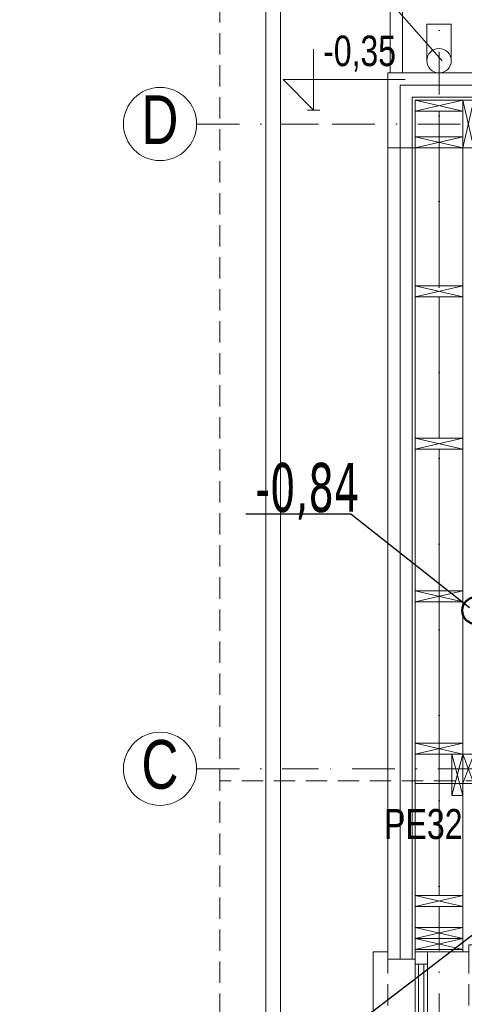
# Model space of a CAD drawing. Header units: inches. Extents: x 57112 to 98566, y -51777 to -16564.
# Tile 57 of 138: x 73501 to 73683, y -20567 to -20164. Entities that reach past the tile are written whole.
import ezdxf
from ezdxf import colors
from ezdxf.entities.mleader import LeaderData, LeaderLine
from ezdxf.math import Vec2, Vec3

# ---------------------------------------------------------------- set-up
doc = ezdxf.new("R2010")
doc.units = ezdxf.units.IN
doc.header["$MEASUREMENT"] = 0
doc.linetypes.add('DASHDOT', pattern=[1, 0.5, -0.25, 0, -0.25])
doc.linetypes.add('HIDDEN', pattern=[0.375, 0.25, -0.125])
doc.layers.get('0').update_dxf_attribs({"color": 251, "lineweight": 0})
for name, color, linetype, lineweight in [('# 01 WODA SREDNICE', 184, 'Continuous', 0), ('## 02 KS PION', 3, 'Continuous', 30), ('## 02 KS SREDNICE', 24, 'Continuous', 15), ('A21b-ściana szkielet', 3, 'Continuous', 20), ('A35-rura spustowa', 251, 'Continuous', 0), ('A36-obrzeże', 252, 'Continuous', 0), ('Kociol', 6, 'Continuous', 30), ('p-- ocieplenie-w.zew', 251, 'Continuous', 0), ('p--dach', 251, 'Continuous', 30), ('p--konst-słupy', 251, 'Continuous', 0), ('p--koty wysok.', 251, 'Continuous', 0), ('p--ocieplenie w.wew.', 251, 'Continuous', 0), ('p--okna', 251, 'Continuous', 0), ('p--opisy dodatkowe', 251, 'Continuous', 0), ('p--osie konstr', 250, 'DASHDOT', 15), ('p--osie konstr.-NR', 250, 'DASHDOT', 15), ('p--ściana szkielet', 251, 'Continuous', 0)]:
    doc.layers.add(name, color=color, linetype=linetype, lineweight=lineweight)
doc.layers.add('# 02 KS RZEDNE', color=26, linetype='Continuous')
doc.styles.add('1-50', font='arial.ttf', dxfattribs={"width": 0.75, "height": 12.5})
doc.styles.add('GENERATED_STYLE_3', font='txt')
doc.styles.add('PZ', font='romand.shx', dxfattribs={"width": 0.7})
doc.styles.get("Standard").update_dxf_attribs({"font": 'arial.ttf', "width": 0.75})
doc.linetypes.add('BATTING', pattern='A,0.0001,-0.1,[134,ltypeshp.shx,S=0.1,R=0,X=-0.1,Y=0],-0.2,[134,ltypeshp.shx,S=0.1,R=180,X=0.1,Y=0],-0.1', length=0.4001)
doc.dimstyles.new('PZ', dxfattribs={"dimscale": 0.5, "dimtxt": 2.2, "dimasz": 0, "dimexe": 0, "dimexo": 0, "dimgap": 0.5, "dimtad": 1, "dimdec": 1, "dimlfac": 0.1, "dimzin": 0, "dimdsep": 46, "dimtxsty": 'PZ', "dimcen": 0.09, "dimse1": 1, "dimse2": 1, "dimsd1": 1, "dimsd2": 1, "dimclrd": 8, "dimclre": 8, "dimclrt": 256, "dimadec": 0, "dimazin": 0, "dimtfac": 1, "dimtdec": 1, "dimtofl": 0, "dimtmove": 1, "dimatfit": 3, "dimfxl": 1, "dimtolj": 1, "dimtzin": 0, "dimarcsym": 0})

# ---------------------------------------------------------------- blocks, each defined once
blk = doc.blocks.new('okno-110-33.15')
at = {"linetype": 'Continuous', "ltscale": 35}
for p, q in [((0, 39.15), (110, 39.15)), ((-3, -10), (113, -10))]:
    blk.add_line(p, q, dxfattribs=at)
for p, q in [((0, 39.15), (0, 33.15)), ((110, 33.15), (110, 39.15)), ((3, 33.15), (3, 21.95)), ((107, 21.95), (107, 33.15)), ((5, 21.95), (0, 21.95)), ((0, 21.95), (0, 16.95)), ((0, 21.95), (0, 0)), ((105, 21.95), (5, 21.95)), ((5, 16.95), (5, 21.95)), ((5, 20.61), (105, 20.61)), ((110, 21.95), (105, 21.95)), ((105, 21.95), (105, 16.95)), ((110, 0), (110, 21.95)), ((110, 16.95), (110, 21.95)), ((0, 16.95), (5, 16.95)), ((5, 18.45), (105, 18.45)), ((5, 16.95), (105, 16.95)), ((105, 16.95), (110, 16.95)), ((-3, 0), (-3, -10)), ((0, 0), (-3, 0)), ((110, 0), (113, 0)), ((113, 0), (113, -10))]:
    blk.add_line(p, q)
at = {"linetype": 'HIDDEN', "ltscale": 35}
for p, q in [((0, 33.15), (110, 33.15)), ((0, 0), (110, 0))]:
    blk.add_line(p, q, dxfattribs=at)
blk = doc.blocks.new('kota wykoń')
for p, q in [((0, 25), (0, 0)), ((0, 0), (-12.5, 12.5)), ((-12.5, 12.5), (37.5, 12.5))]:
    blk.add_line(p, q)
at = {"lineweight": 0}
blk.add_line((-2.5, 0), (2.5, 0), dxfattribs=at)
blk = doc.blocks.new('ukł.słupów-1K')
for p, q in [((0, 553.6), (19.5, 558.1)), ((0, 558.1), (19.5, 553.6)), ((24, 538.6), (19.5, 558.1)), ((19.5, 538.6), (24, 558.1)), ((0, 543.1), (19.5, 538.6)), ((0, 538.6), (19.5, 543.1)), ((0, 482.05), (19.5, 477.55)), ((0, 477.55), (19.5, 482.05)), ((0, 419.55), (19.5, 415.05)), ((0, 415.05), (19.5, 419.55)), ((0, 357.05), (19.5, 352.55)), ((0, 352.55), (19.5, 357.05)), ((0, 294.55), (19.5, 290.05)), ((0, 290.05), (19.5, 294.55)), ((19.5, 290.05), (15, 273.05)), ((15, 290.05), (19.5, 273.05)), ((19.5, 290.05), (24, 278.05)), ((24, 290.05), (19.5, 278.05)), ((0, 232.05), (19.5, 227.55)), ((0, 227.55), (19.5, 232.05)), ((0, 218.95), (19.5, 214.45)), ((0, 214.45), (19.5, 218.95)), ((0, 214.45), (19.5, 209.95)), ((0, 209.95), (19.5, 214.45))]:
    blk.add_line(p, q)
for points in [[(0, 558.1), (19.5, 558.1), (19.5, 553.6), (0, 553.6)], [(19.5, 538.6), (19.5, 558.1), (24, 558.1), (24, 538.6)], [(0, 538.6), (19.5, 538.6), (19.5, 543.1), (0, 543.1)], [(0, 477.55), (19.5, 477.55), (19.5, 482.05), (0, 482.05)], [(0, 415.05), (19.5, 415.05), (19.5, 419.55), (0, 419.55)], [(0, 352.55), (19.5, 352.55), (19.5, 357.05), (0, 357.05)], [(0, 290.05), (19.5, 290.05), (19.5, 294.55), (0, 294.55)], [(15, 290.05), (15, 273.05), (19.5, 273.05), (19.5, 290.05)], [(24, 290.05), (24, 278.05), (19.5, 278.05), (19.5, 290.05)], [(0, 227.55), (19.5, 227.55), (19.5, 232.05), (0, 232.05)], [(0, 214.45), (19.5, 214.45), (19.5, 218.95), (0, 218.95)], [(0, 209.95), (19.5, 209.95), (19.5, 214.45), (0, 214.45)]]:
    blk.add_lwpolyline(points, close=True)
at = {"ltscale": 35}
blk.add_lwpolyline([(19.5, 209.95), (0, 209.95)], dxfattribs=at)

msp = doc.modelspace()

# ---------------------------------------------------------------- linework, layer by layer
at = {"layer": '# 01 WODA SREDNICE', "linetype": 'Continuous'}
msp.add_line((73656.546, -20493.395, 151.8), (73656.546, -20535.643, 151.8), dxfattribs=at)
at = {"layer": '## 02 KS PION', "color": 3, "lineweight": 50}
msp.add_circle((73687.509, -20405.806, 151.8), 5.5, dxfattribs=at)
at = {"layer": 'A21b-ściana szkielet', "ltscale": 35}
msp.add_line((73651.546, -20536.393, 151.8), (73651.546, -20185.433, 151.8), dxfattribs=at)
at = {"layer": 'A35-rura spustowa', "linetype": 'Continuous', "lineweight": 0, "ltscale": 75}
msp.add_circle((73672.496, -20180.433, 151.8), 5, dxfattribs=at)
at = {"layer": 'A36-obrzeże', "linetype": 'Continuous', "ltscale": 35}
for p, q in [((73657.496, -20185.433, 151.8), (73657.496, -20135.433, 151.8)), ((73667.496, -20180.433, 151.8), (73667.496, -20165.433, 151.8)), ((73667.496, -20165.433, 151.8), (73677.496, -20165.433, 151.8)), ((73677.496, -20180.433, 151.8), (73677.496, -20165.433, 151.8))]:
    msp.add_line(p, q, dxfattribs=at)
at = {"layer": 'A36-obrzeże', "linetype": 'Continuous', "ltscale": 35, "elevation": 151.8}
for points in [[(73887.046, -20815.933), (73601.546, -20815.933), (73601.546, -20135.433), (74684.046, -20135.433), (74684.046, -20815.933), (74290.546, -20815.933)], [(73652.496, -20809.933), (73607.546, -20809.933), (73607.546, -20141.433), (73652.496, -20141.433)]]:
    msp.add_lwpolyline(points, dxfattribs=at)
msp.add_lwpolyline([(73652.496, -20135.433), (73692.496, -20135.433), (73692.496, -20185.433), (73652.496, -20185.433)], close=True, dxfattribs=at)
at = {"layer": 'p-- ocieplenie-w.zew', "linetype": 'BATTING', "ltscale": 3}
for p in [(73780.846, -20190.433, 151.8), (73656.546, -20548.783, 151.8)]:
    msp.add_line(p, (73656.546, -20190.433, 151.8), dxfattribs=at)
at = {"layer": 'p--dach', "linetype": 'HIDDEN', "lineweight": 20, "ltscale": 35}
msp.add_line((74702.906, -20475.683, 151.8), (73582.686, -20475.683, 151.8), dxfattribs=at)
at = {"layer": 'p--dach', "linetype": 'HIDDEN', "lineweight": 20, "ltscale": 35, "elevation": 151.8}
msp.add_lwpolyline([(73582.686, -20834.793), (74702.906, -20834.793), (74702.906, -20116.573), (73582.686, -20116.573)], close=True, dxfattribs=at)
at = {"layer": 'p--ocieplenie w.wew.', "linetype": 'BATTING', "ltscale": 3}
for p, q in [((73672.496, -20201.133, 151.8), (73672.496, -20211.633, 151.8)), ((73672.496, -20216.133, 151.8), (73672.496, -20272.683, 151.8)), ((73672.496, -20277.183, 151.8), (73672.496, -20335.183, 151.8)), ((73672.496, -20339.683, 151.8), (73672.496, -20397.683, 151.8)), ((73672.496, -20460.183, 151.8), (73672.496, -20402.183, 151.8)), ((73672.496, -20522.683, 151.8), (73672.496, -20464.683, 151.8)), ((73672.496, -20535.783, 151.8), (73672.496, -20527.183, 151.8))]:
    msp.add_line(p, q, dxfattribs=at)
at = {"layer": 'p--opisy dodatkowe', "elevation": 151.8}
msp.add_lwpolyline([(73502.334, -20091.731), (73595.557, -20091.731), (73673.796, -20180.433)], dxfattribs=at)
at = {"layer": 'p--osie konstr', "linetype": 'DASHDOT', "ltscale": 35}
for p, q in [((73672.496, -20790.933, 151.8), (73672.496, -20116.573, 151.8)), ((74664.046, -20206.383, 151.8), (73607.546, -20206.383, 151.8)), ((74707.345, -20470.683, 151.8), (73623.153, -20470.683, 151.8))]:
    msp.add_line(p, q, dxfattribs=at)
at = {"layer": 'p--osie konstr.-NR', "linetype": 'DASHDOT', "ltscale": 35}
for p, q in [((73573.153, -20206.383, 151.8), (73623.153, -20206.383, 151.8)), ((73573.153, -20470.683, 151.8), (73623.153, -20470.683, 151.8))]:
    msp.add_line(p, q, dxfattribs=at)
at = {"layer": 'p--osie konstr.-NR', "linetype": 'Continuous', "ltscale": 35}
for centre in [(73558.153, -20206.383, 151.8), (73558.153, -20470.683, 151.8)]:
    msp.add_circle(centre, 15, dxfattribs=at)
at = {"layer": 'p--ściana szkielet', "ltscale": 35}
for p, q in [((73780.846, -20185.433, 151.8), (73651.546, -20185.433, 151.8)), ((73651.546, -20548.783, 151.8), (73651.546, -20185.433, 151.8)), ((73780.846, -20195.433, 151.8), (73661.546, -20195.433, 151.8)), ((73661.546, -20548.783, 151.8), (73661.546, -20195.433, 151.8)), ((73780.846, -20196.633, 151.8), (73662.746, -20196.633, 151.8)), ((73662.746, -20548.783, 151.8), (73662.746, -20196.633, 151.8)), ((73682.246, -20545.783, 151.8), (73682.246, -20196.633, 151.8)), ((73777.846, -20216.133, 151.8), (73651.546, -20216.133, 151.8)), ((73921.396, -20464.683, 151.8), (73662.746, -20464.683, 151.8)), ((73921.396, -20476.683, 151.8), (73662.746, -20476.683, 151.8))]:
    msp.add_line(p, q, dxfattribs=at)
at = {"layer": 'p--ściana szkielet', "ltscale": 35, "elevation": 151.8}
msp.add_lwpolyline([(73684.696, -20545.783), (73662.746, -20545.783), (73662.746, -20548.783), (73651.546, -20548.783)], dxfattribs=at)

# ---------------------------------------------------------------- block references
at = {"layer": 'p--konst-słupy'}
msp.add_blockref('ukł.słupów-1K', (73662.746, -20754.733, 151.8), dxfattribs=at)
at = {"layer": 'p--koty wysok.'}
msp.add_blockref('kota wykoń', (73621.107, -20200.661, 151.8), dxfattribs=at)
at = {"layer": 'p--okna', "linetype": 'Continuous', "xscale": -1, "rotation": 89.9999999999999}
msp.add_blockref('okno-110-33.15', (73684.696, -20545.783, 151.8), dxfattribs=at)

# ---------------------------------------------------------------- texts
at = {"layer": '# 02 KS RZEDNE', "color": 3, "linetype": 'Continuous', "char_height": 20, "width": 279.26563, "attachment_point": 6, "line_spacing_factor": 0.500001, "style": 'PZ'}
for s, insert in [('\\fTahoma|b0|i0|c238|p32;-0,77', (73736.491, -20156.607, 151.8)), ('\\fTahoma|b0|i0|c238|p32;-0,84', (73639.934, -20356.927, 151.8))]:
    msp.add_mtext(s, dxfattribs=dict(at, insert=insert))
at = {"layer": '## 02 KS SREDNICE', "color": 6, "linetype": 'Continuous', "style": 'GENERATED_STYLE_3', "width": 0.8}
msp.add_text('PE32', height=12.2835, dxfattribs=at).set_placement((73649.978, -20499.454, 151.8))
at = {"layer": 'p--koty wysok.', "insert": (73625.003, -20170.133, 151.8), "char_height": 18, "width": 207.41597, "attachment_point": 1, "style": '1-50'}
msp.add_mtext('{\\H0.6944x;-0,35}', dxfattribs=at)
at = {"layer": 'p--osie konstr.-NR', "linetype": 'Continuous', "ltscale": 35, "char_height": 20, "width": 63.5564, "attachment_point": 3}
for s, insert in [('D', (73565.658, -20194.586, 151.8)), ('C', (73565.658, -20458.886, 151.8))]:
    msp.add_mtext(s, dxfattribs=dict(at, insert=insert))

# ---------------------------------------------------------------- leaders
at = {"layer": '# 02 KS RZEDNE', "color": 3, "linetype": 'Continuous', "has_arrowhead": 0, "annotation_type": 0, "has_hookline": 1, "hookline_direction": 1, "text_width": 43.05}
msp.add_leader([(73684.974, -20404.638, 151.8), (73636.382, -20366.373, 151.8)], dimstyle='PZ', override={"dimgap": 0.1, "dimclrd": 3}, dxfattribs=at)
at = {"layer": 'Kociol', "color": 217, "lineweight": 15, "ltscale": 1000, "true_color": 0x93278f}
ml = msp.add_multileader_mtext('Standard', dxfattribs=at)
ml.set_content('hydrofor 25l', color=(147, 39, 143))
ml.set_leader_properties(color=256, linetype='Continuous', lineweight=25)
ml.build(insert=Vec2(0, 0))
ctx = ml.context
ctx.base_point, ctx.char_height, ctx.plane_origin = Vec3(73473.8, -20617.978, 159.745), 15, Vec3(73743.319, -20197.664, 159.745)
ctx.text_align_type = 2
notes = []
notes.append((ctx, [(0, (1, 1, 0), (73582.794, -20617.978, 159.745), (-1, 0), 24.22, [(0, [(73733.563, -20502.565, 159.745)], 0, [])])]))
ctx.mtext.insert, ctx.mtext.width, ctx.mtext.alignment, ctx.mtext.flow_direction = Vec3(73556.575, -20608.281, 159.745), 3769.1343, 3, 5
ml = msp.add_multileader_mtext('Standard', dxfattribs=at)
ml.set_content('stacja uzdatniania wody \\P', color=(147, 39, 143))
ml.set_leader_properties(color=256, linetype='Continuous', lineweight=25)
ml.build(insert=Vec2(0, 0))
ctx = ml.context
ctx.base_point, ctx.char_height, ctx.plane_origin = Vec3(73441.02, -20642.958, 159.745), 15, Vec3(73752.998, -20214.147, 159.745)
ctx.text_align_type = 2
notes.append((ctx, [(0, (1, 1, 0), (73635.323, -20642.958, 159.745), (-1, 0), 24.22, [(0, [(73774.885, -20541.503, 159.745)], 0, [])])]))
ctx.mtext.insert, ctx.mtext.width, ctx.mtext.alignment, ctx.mtext.flow_direction = Vec3(73609.104, -20633.26, 159.745), 3769.1343, 3, 5
for ctx, leaders in notes:
    for number, flags, end, landing, length, lines in leaders:
        leader = LeaderData()
        leader.index, (leader.has_last_leader_line, leader.has_dogleg_vector, leader.attachment_direction) = number, flags
        leader.last_leader_point, leader.dogleg_vector, leader.dogleg_length = Vec3(end), Vec3(landing), length
        for number, points, colour, breaks in lines:
            line = LeaderLine()
            line.index, line.vertices, line.color, line.breaks = number, Vec3.list(points), colors.encode_raw_color(colour), breaks
            leader.lines.append(line)
        ctx.leaders.append(leader)

doc.saveas('drawing.dxf')
